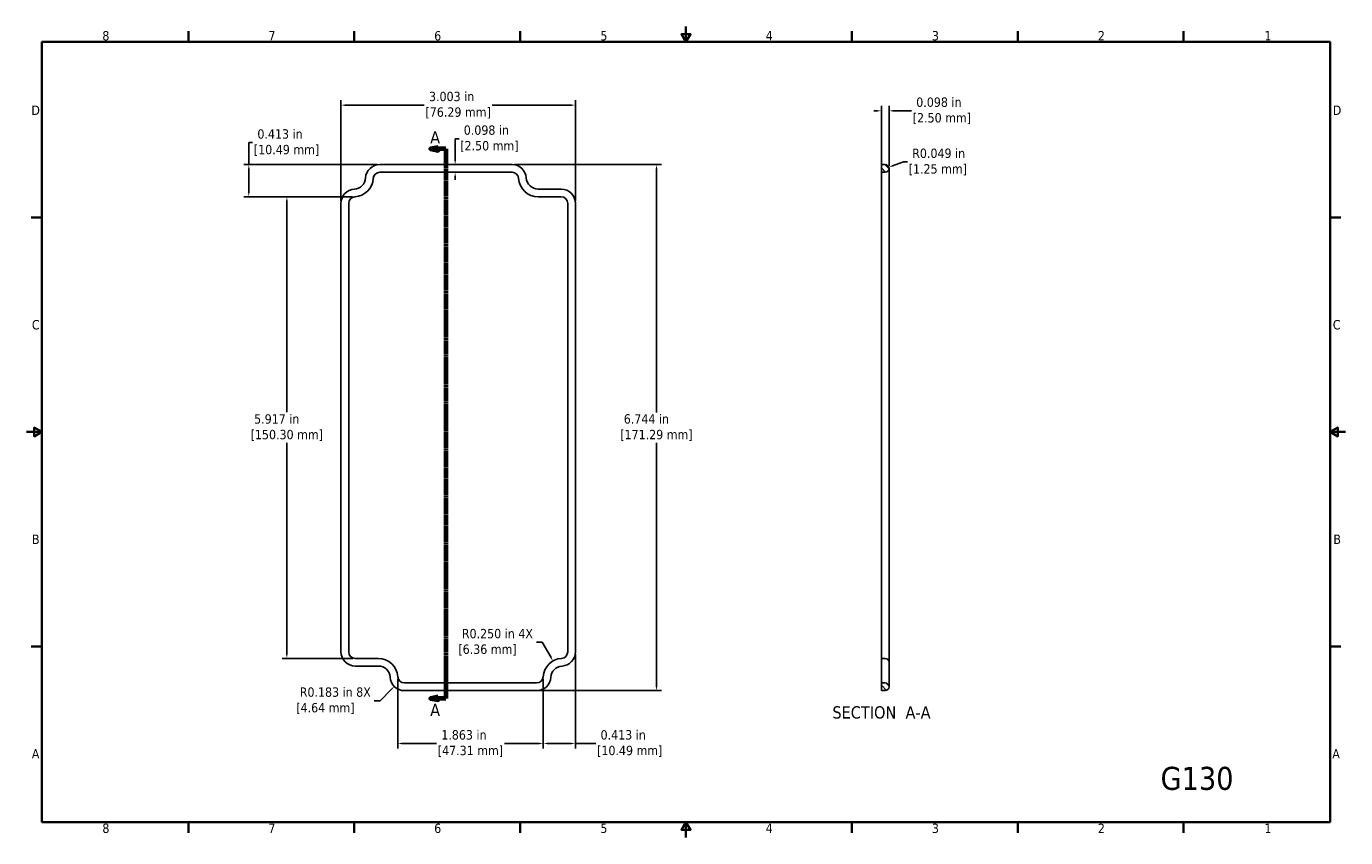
# Model space of a CAD drawing. Header units: millimetres. Extents: x 1 to 431, y 8 to 272.
import ezdxf

# ---------------------------------------------------------------- set-up
doc = ezdxf.new("R2010")
doc.units = ezdxf.units.MM
doc.header["$LTSCALE"] = 0.5
doc.linetypes.add('DOUBLE_DASH_CHAIN', pattern=[1.2403, 0.6614, -0.0827, 0.1654, -0.0827, 0.1654, -0.0827])
for name, color, linetype, lineweight in [('Border (ANSI)', 7, 'Continuous', 35), ('Hatch (ANSI)', 7, 'Continuous', 18), ('Section Line (ANSI)', 7, 'DOUBLE_DASH_CHAIN', 70), ('Visible (ANSI)', 7, 'Continuous', 25)]:
    doc.layers.add(name, color=color, linetype=linetype, lineweight=lineweight)
doc.layers.add('Dimension (ANSI)', color=5, linetype='Continuous', lineweight=25, true_color=0x0000ff)
doc.layers.add('Symbol (ANSI)', color=6, linetype='Continuous', lineweight=25, true_color=0xff00ff)
doc.styles.add('Dimension', font='tahoma.ttf')
doc.styles.add('Label Text (ANSI)', font='tahoma.ttf')
doc.styles.add('Note Text (ANSI)', font='tahoma.ttf')
doc.dimstyles.new('Default - mm (ANSI)', dxfattribs={"dimscale": 0.5, "dimtxt": 6.1, "dimasz": 2.5, "dimexe": 3.175, "dimexo": 1.6002, "dimgap": 0.8, "dimtad": 0, "dimtih": 1, "dimtoh": 1, "dimdec": 3, "dimlfac": 0.03937, "dimrnd": 1e-08, "dimzin": 0, "dimdsep": 46, "dimtxsty": 'Dimension', "dimcen": 0.09, "dimdle": 10, "dimclrd": 256, "dimclre": 256, "dimclrt": 256, "dimadec": 1, "dimazin": 0, "dimtfac": 0.499672, "dimtofl": 0, "dimtmove": 0, "dimatfit": 3, "dimfxl": 1, "dimtolj": 1, "dimtzin": 0, "dimlwd": -1, "dimlwe": -1, "dimarcsym": 0})

# ---------------------------------------------------------------- blocks, each defined once
blk = doc.blocks.new('Borders Default Border')
at = {"layer": 'Border (ANSI)'}
for p, q in [((107.95, 533.4), (107.95, 540.52)), ((215.9, 533.4), (215.9, 540.52)), ((323.85, 533.4), (323.85, 540.52)), ((539.75, 533.4), (539.75, 540.52)), ((647.7, 533.4), (647.7, 540.52)), ((755.65, 533.4), (755.65, 540.52)), ((12.7, 419.1), (5.58, 419.1)), ((850.9, 419.1), (858.02, 419.1)), ((12.7, 139.7), (5.58, 139.7)), ((850.9, 139.7), (858.02, 139.7)), ((107.95, 25.4), (107.95, 18.28)), ((215.9, 25.4), (215.9, 18.28)), ((323.85, 25.4), (323.85, 18.28)), ((539.75, 25.4), (539.75, 18.28)), ((647.7, 25.4), (647.7, 18.28)), ((755.65, 25.4), (755.65, 18.28))]:
    blk.add_line(p, q, dxfattribs=at)
at = {"layer": 'Border (ANSI)', "flags": 128}
for points in [[(431.8, 543.56), (431.8, 533.4), (428.87, 538.48), (434.73, 538.48), (431.8, 533.4)], [(12.7, 25.4), (12.7, 533.4), (850.9, 533.4), (850.9, 25.4), (12.7, 25.4)], [(2.54, 279.4), (12.7, 279.4), (7.62, 282.33), (7.62, 276.47), (12.7, 279.4)], [(861.06, 279.4), (850.9, 279.4), (855.98, 282.33), (855.98, 276.47), (850.9, 279.4)], [(431.8, 15.24), (431.8, 25.4), (428.87, 20.32), (434.73, 20.32), (431.8, 25.4)]]:
    blk.add_lwpolyline(points, dxfattribs=at)
at = {"layer": 'Border (ANSI)', "char_height": 6.1, "attachment_point": 7, "style": 'Dimension'}
for s, insert in [('8', (51.98, 534.28)), ('7', (160.04, 534.42)), ('6', (267.93, 534.29)), ('5', (376.04, 534.29)), ('4', (483.65, 534.42)), ('3', (591.83, 534.29)), ('2', (699.83, 534.42)), ('1', (808.25, 534.42)), ('D', (5.79, 485.9)), ('D', (852.73, 485.9)), ('C', (6.12, 346.09)), ('C', (852.72, 346.09)), ('B', (6.16, 206.5)), ('B', (853.1, 206.5)), ('A', (6.08, 66.8)), ('A', (852.37, 66.8)), ('8', (51.98, 18.15)), ('7', (160.04, 18.28)), ('6', (267.93, 18.16)), ('5', (376.04, 18.16)), ('4', (483.65, 18.28)), ('3', (591.83, 18.16)), ('2', (699.83, 18.28))]:
    blk.add_mtext(s, dxfattribs=dict(at, insert=insert))
at = {"layer": 'Border (ANSI)', "insert": (808.25, 18.28), "char_height": 6.1, "attachment_point": 7, "line_spacing_factor": 1.875, "style": 'Dimension'}
blk.add_mtext('1', dxfattribs=at)
blk = doc.blocks.new('2dTransSection0')
at = {"layer": 'Section Line (ANSI)', "linetype": 'Continuous'}
for p, q in [((270.57, 464.78), (265.57, 463.78)), ((270.57, 463.78), (265.57, 463.78)), ((265.57, 463.78), (270.57, 462.78)), ((270.57, 462.78), (270.57, 464.78)), ((275.57, 463.78), (270.57, 463.78)), ((275.57, 463.78), (275.57, 452.97)), ((275.57, 116.73), (275.57, 105.92)), ((270.57, 106.92), (265.57, 105.92)), ((270.57, 105.92), (265.57, 105.92)), ((265.57, 105.92), (270.57, 104.92)), ((270.57, 104.92), (270.57, 106.92)), ((275.57, 105.92), (270.57, 105.92))]:
    blk.add_line(p, q, dxfattribs=at)
at = {"layer": 'Section Line (ANSI)', "linetype": 'DOUBLE_DASH_CHAIN'}
blk.add_line((275.57, 463.78), (275.57, 105.92), dxfattribs=at)
at = {"layer": 'Section Line (ANSI)', "linetype": 'Continuous', "flags": 128}
for points in [[(270.57, 464.78), (265.57, 463.78), (270.57, 462.78), (270.57, 464.78)], [(270.57, 106.92), (265.57, 105.92), (270.57, 104.92), (270.57, 106.92)]]:
    blk.add_lwpolyline(points, dxfattribs=at)
at = {"layer": 'Section Line (ANSI)'}
for points in [[(270.57, 464.78), (265.57, 463.78), (270.57, 462.78), (270.57, 464.78)], [(270.57, 106.92), (265.57, 105.92), (270.57, 104.92), (270.57, 106.92)]]:
    blk.add_solid(points, dxfattribs=at)
at = {"layer": 'Section Line (ANSI)', "char_height": 8, "attachment_point": 7, "style": 'Label Text (ANSI)'}
for insert in [(265.32, 467.28), (265.32, 94.42)]:
    blk.add_mtext('A', dxfattribs=dict(at, insert=insert))
blk = doc.blocks.new('*D6')
at = {"layer": 'Defpoints', "color": 0, "transparency": 16777216}
for p in [(280.72, 225.53), (281.9, 225.95)]:
    blk.add_point(p, dxfattribs=at)
at = {"layer": 'Dimension (ANSI)', "transparency": 16777216}
for p, q in [((286.71, 227.64), (283.08, 226.36)), ((287.96, 227.64), (286.71, 227.64))]:
    blk.add_line(p, q, dxfattribs=at)
blk.add_solid([(283.01, 226.56), (283.15, 226.16), (281.9, 225.95)], dxfattribs=at)
at = {"layer": 'Dimension (ANSI)', "transparency": 16777216, "insert": (288.36, 227.64), "char_height": 3.05, "attachment_point": 4, "style": 'Dimension'}
blk.add_mtext('\\A1; R0.049 in\\P[1.25 mm]', dxfattribs=at)
blk = doc.blocks.new('*D7')
at = {"layer": 'Defpoints', "color": 0, "transparency": 16777216}
for p in [(140.79, 224.28), (151.95, 226.78), (151.95, 224.28)]:
    blk.add_point(p, dxfattribs=at)
at = {"layer": 'Dimension (ANSI)', "transparency": 16777216}
for p, q in [((140.79, 228.03), (140.79, 235.19)), ((140.79, 235.19), (142.04, 235.19)), ((140.79, 223.03), (140.79, 221.78))]:
    blk.add_line(p, q, dxfattribs=at)
for points in [[(140.58, 228.03), (141, 228.03), (140.79, 226.78)], [(140.58, 223.03), (141, 223.03), (140.79, 224.28)]]:
    blk.add_solid(points, dxfattribs=at)
at = {"layer": 'Dimension (ANSI)', "transparency": 16777216, "insert": (142.44, 235.19), "char_height": 3.05, "attachment_point": 4, "style": 'Dimension'}
blk.add_mtext('\\A1; 0.098 in\\P[2.50 mm]', dxfattribs=at)
blk = doc.blocks.new('*D8')
at = {"layer": 'Defpoints', "color": 0, "transparency": 16777216}
for p in [(179.93, 246.14), (103.64, 214.15), (179.93, 214.14)]:
    blk.add_point(p, dxfattribs=at)
at = {"layer": 'Dimension (ANSI)', "transparency": 16777216}
for p, q in [((103.64, 214.95), (103.64, 247.72)), ((104.89, 246.14), (130.73, 246.14)), ((178.68, 246.14), (152.84, 246.14)), ((179.93, 214.94), (179.93, 247.72))]:
    blk.add_line(p, q, dxfattribs=at)
for points in [[(104.89, 246.34), (104.89, 245.93), (103.64, 246.14)], [(178.68, 246.34), (178.68, 245.93), (179.93, 246.14)]]:
    blk.add_solid(points, dxfattribs=at)
at = {"layer": 'Dimension (ANSI)', "transparency": 16777216, "insert": (131.13, 246.14), "char_height": 3.05, "attachment_point": 4, "style": 'Dimension'}
blk.add_mtext('\\A1; 3.003 in\\P[76.29 mm]', dxfattribs=at)
blk = doc.blocks.new('*D9')
at = {"layer": 'Defpoints', "color": 0, "transparency": 16777216}
for p in [(159.3, 226.78), (167.3, 55.49), (206.3, 55.49)]:
    blk.add_point(p, dxfattribs=at)
at = {"layer": 'Dimension (ANSI)', "transparency": 16777216}
for p, q in [((160.1, 226.78), (207.89, 226.78)), ((206.3, 225.53), (206.3, 146.1)), ((206.3, 56.74), (206.3, 136.17)), ((168.1, 55.49), (207.89, 55.49))]:
    blk.add_line(p, q, dxfattribs=at)
for points in [[(206.09, 225.53), (206.51, 225.53), (206.3, 226.78)], [(206.09, 56.74), (206.51, 56.74), (206.3, 55.49)]]:
    blk.add_solid(points, dxfattribs=at)
at = {"layer": 'Dimension (ANSI)', "transparency": 16777216, "insert": (194.5, 141.14), "char_height": 3.05, "attachment_point": 4, "style": 'Dimension'}
blk.add_mtext('\\A1; 6.744 in\\P[171.29 mm]', dxfattribs=at)
blk = doc.blocks.new('*D10')
at = {"layer": 'Defpoints', "color": 0, "transparency": 16777216}
for p in [(116.27, 226.78), (73.64, 216.29), (108.16, 216.29)]:
    blk.add_point(p, dxfattribs=at)
at = {"layer": 'Dimension (ANSI)', "transparency": 16777216}
for p, q in [((73.64, 226.78), (73.64, 233.93)), ((73.64, 233.93), (74.89, 233.93)), ((115.47, 226.78), (72.05, 226.78)), ((73.64, 217.54), (73.64, 225.53)), ((107.36, 216.29), (72.05, 216.29))]:
    blk.add_line(p, q, dxfattribs=at)
for points in [[(73.43, 225.53), (73.84, 225.53), (73.64, 226.78)], [(73.43, 217.54), (73.84, 217.54), (73.64, 216.29)]]:
    blk.add_solid(points, dxfattribs=at)
at = {"layer": 'Dimension (ANSI)', "transparency": 16777216, "insert": (75.29, 233.93), "char_height": 3.05, "attachment_point": 4, "style": 'Dimension'}
blk.add_mtext('\\A1; 0.413 in\\P[10.49 mm]', dxfattribs=at)
blk = doc.blocks.new('*D11')
at = {"layer": 'Defpoints', "color": 0, "transparency": 16777216}
for p in [(108.16, 216.29), (86.04, 65.99), (108.29, 65.99)]:
    blk.add_point(p, dxfattribs=at)
at = {"layer": 'Dimension (ANSI)', "transparency": 16777216}
for p, q in [((107.36, 216.29), (84.45, 216.29)), ((86.04, 215.04), (86.04, 146.11)), ((86.04, 67.24), (86.04, 136.17)), ((107.49, 65.99), (84.45, 65.99))]:
    blk.add_line(p, q, dxfattribs=at)
for points in [[(85.83, 215.04), (86.24, 215.04), (86.04, 216.29)], [(85.83, 67.24), (86.24, 67.24), (86.04, 65.99)]]:
    blk.add_solid(points, dxfattribs=at)
at = {"layer": 'Dimension (ANSI)', "transparency": 16777216, "insert": (74.23, 141.14), "char_height": 3.05, "attachment_point": 4, "style": 'Dimension'}
blk.add_mtext('\\A1; 5.917 in\\P[150.30 mm]', dxfattribs=at)
blk = doc.blocks.new('*D12')
at = {"layer": 'Defpoints', "color": 0, "transparency": 16777216}
for p in [(122.13, 60.01), (169.44, 60.01), (169.44, 38.27)]:
    blk.add_point(p, dxfattribs=at)
at = {"layer": 'Dimension (ANSI)', "transparency": 16777216}
for p, q in [((122.13, 59.21), (122.13, 36.68)), ((169.44, 59.21), (169.44, 36.68)), ((123.38, 38.27), (134.73, 38.27)), ((168.19, 38.27), (156.84, 38.27))]:
    blk.add_line(p, q, dxfattribs=at)
for points in [[(123.38, 38.48), (123.38, 38.06), (122.13, 38.27)], [(168.19, 38.48), (168.19, 38.06), (169.44, 38.27)]]:
    blk.add_solid(points, dxfattribs=at)
at = {"layer": 'Dimension (ANSI)', "transparency": 16777216, "insert": (135.13, 38.27), "char_height": 3.05, "attachment_point": 4, "style": 'Dimension'}
blk.add_mtext('\\A1; 1.863 in\\P[47.31 mm]', dxfattribs=at)
blk = doc.blocks.new('*D13')
at = {"layer": 'Defpoints', "color": 0, "transparency": 16777216}
for p in [(179.93, 68.12), (169.44, 60.01), (169.44, 38.27)]:
    blk.add_point(p, dxfattribs=at)
at = {"layer": 'Dimension (ANSI)', "transparency": 16777216}
for p, q in [((179.93, 67.32), (179.93, 36.68)), ((169.44, 59.21), (169.44, 36.68)), ((170.69, 38.27), (178.68, 38.27)), ((179.93, 38.27), (186.56, 38.27))]:
    blk.add_line(p, q, dxfattribs=at)
for points in [[(170.69, 38.48), (170.69, 38.06), (169.44, 38.27)], [(178.68, 38.48), (178.68, 38.06), (179.93, 38.27)]]:
    blk.add_solid(points, dxfattribs=at)
at = {"layer": 'Dimension (ANSI)', "transparency": 16777216, "insert": (186.96, 38.27), "char_height": 3.05, "attachment_point": 4, "style": 'Dimension'}
blk.add_mtext('\\A1; 0.413 in\\P[10.49 mm]', dxfattribs=at)
blk = doc.blocks.new('*D14')
at = {"layer": 'Defpoints', "color": 0, "transparency": 16777216}
for p in [(124.27, 60.14), (120.99, 56.85)]:
    blk.add_point(p, dxfattribs=at)
at = {"layer": 'Dimension (ANSI)', "transparency": 16777216}
for p, q in [((116.34, 52.2), (120.1, 55.97)), ((114.45, 52.2), (116.34, 52.2))]:
    blk.add_line(p, q, dxfattribs=at)
blk.add_solid([(119.96, 56.12), (120.25, 55.82), (120.99, 56.85)], dxfattribs=at)
at = {"layer": 'Dimension (ANSI)', "transparency": 16777216, "insert": (89.08, 52.2), "char_height": 3.05, "attachment_point": 4, "style": 'Dimension'}
blk.add_mtext('\\A1; R0.183 in 8X\\P[4.64 mm]', dxfattribs=at)
blk = doc.blocks.new('*D15')
at = {"layer": 'Defpoints', "color": 0, "transparency": 16777216}
for p in [(172.61, 65.14), (175.79, 59.64)]:
    blk.add_point(p, dxfattribs=at)
at = {"layer": 'Dimension (ANSI)', "transparency": 16777216}
for p, q in [((167.21, 71.24), (169.09, 71.24)), ((169.09, 71.24), (171.98, 66.22))]:
    blk.add_line(p, q, dxfattribs=at)
blk.add_solid([(172.16, 66.33), (171.8, 66.12), (172.61, 65.14)], dxfattribs=at)
at = {"layer": 'Dimension (ANSI)', "transparency": 16777216, "insert": (141.83, 71.24), "char_height": 3.05, "attachment_point": 4, "style": 'Dimension'}
blk.add_mtext('\\A1; R0.250 in 4X\\P[6.36 mm]', dxfattribs=at)
blk = doc.blocks.new('*D16')
at = {"layer": 'Defpoints', "color": 0, "transparency": 16777216}
for p in [(279.47, 244.28), (279.47, 224.28), (281.97, 225.53)]:
    blk.add_point(p, dxfattribs=at)
at = {"layer": 'Dimension (ANSI)', "transparency": 16777216}
for p, q in [((279.47, 225.08), (279.47, 245.86)), ((281.97, 226.33), (281.97, 245.86)), ((278.22, 244.28), (276.97, 244.28)), ((283.22, 244.28), (289.28, 244.28))]:
    blk.add_line(p, q, dxfattribs=at)
for points in [[(278.22, 244.49), (278.22, 244.07), (279.47, 244.28)], [(283.22, 244.49), (283.22, 244.07), (281.97, 244.28)]]:
    blk.add_solid(points, dxfattribs=at)
at = {"layer": 'Dimension (ANSI)', "transparency": 16777216, "insert": (289.68, 244.28), "char_height": 3.05, "attachment_point": 4, "style": 'Dimension'}
blk.add_mtext('\\A1; 0.098 in\\P[2.50 mm]', dxfattribs=at)

msp = doc.modelspace()

# ---------------------------------------------------------------- hatches: boundary and pattern name
at = {"layer": 'Hatch (ANSI)'}
h = msp.add_hatch(dxfattribs=at)
h.set_pattern_fill('ANSI31', color=256, scale=12.7, angle=-90, style=0)
h.set_pattern_definition([(315, (0, 0), (1.122532, 1.122532), [])])
edge = h.paths.add_edge_path()
edge.add_line((280.7201, 226.7804), (279.4701, 226.7804))
edge.add_line((279.4701, 226.7804), (279.4701, 224.2804))
edge.add_line((279.4701, 224.2804), (280.7201, 224.2804))
edge.add_ellipse((280.7201, 225.5304), major_axis=(0, -1.25), ratio=1, start_angle=0, end_angle=180)
edge = h.paths.add_edge_path()
edge.add_ellipse((280.7201, 56.7423), major_axis=(0, -1.25), ratio=1, start_angle=0, end_angle=180)
edge.add_line((280.7201, 57.9923), (279.4701, 57.9923))
edge.add_line((279.4701, 57.9923), (279.4701, 55.4923))
edge.add_line((279.4701, 55.4923), (280.7201, 55.4923))

# ---------------------------------------------------------------- linework, layer by layer
at = {"layer": 'Visible (ANSI)'}
for p, q in [((116.2705, 226.7804), (159.3, 226.7804)), ((116.2705, 224.2804), (159.3, 224.2804)), ((280.7201, 226.7804), (279.4701, 226.7804)), ((279.4701, 226.7804), (279.4701, 224.2804)), ((279.4701, 224.2804), (280.7201, 224.2804)), ((279.4701, 222.2625), (279.4701, 224.2804)), ((281.9701, 222.336), (281.9701, 225.5304)), ((279.4701, 222.2625), (279.4701, 216.2915)), ((281.9701, 217.5393), (281.9701, 222.336)), ((167.7852, 218.7804), (175.2852, 218.7804)), ((167.7852, 216.2804), (175.2852, 216.2804)), ((279.4701, 214.1511), (279.4701, 216.2915)), ((281.9701, 214.1511), (281.9701, 217.5393)), ((103.6412, 68.1364), (103.6412, 214.1511)), ((106.1412, 68.1364), (106.1412, 214.1511)), ((177.4293, 214.1364), (177.4293, 68.1216)), ((179.9293, 214.1364), (179.9293, 68.1216)), ((279.4701, 68.1364), (279.4701, 214.1511)), ((281.9701, 214.1511), (281.9701, 68.1364)), ((115.7852, 65.9923), (108.2852, 65.9923)), ((279.4701, 65.9923), (279.4701, 68.1364)), ((279.4701, 65.9923), (279.4701, 60.0102)), ((280.7201, 65.9923), (279.4701, 65.9923)), ((281.9701, 64.7423), (281.9701, 68.1364)), ((281.9701, 59.9367), (281.9701, 64.7423)), ((115.7852, 63.4923), (108.2852, 63.4923)), ((167.3, 57.9923), (124.2705, 57.9923)), ((279.4701, 57.9923), (279.4701, 60.0102)), ((280.7201, 57.9923), (279.4701, 57.9923)), ((279.4701, 57.9923), (279.4701, 55.4923)), ((281.9701, 56.7423), (281.9701, 59.9367)), ((167.3, 55.4923), (124.2705, 55.4923)), ((279.4701, 55.4923), (280.7201, 55.4923))]:
    msp.add_line(p, q, dxfattribs=at)
for centre, radius, start, end in [((116.2705, 222.1364), 4.6441, 90, 176.627713), ((116.2705, 222.1364), 2.1441, 90, 176.627713), ((159.3, 222.1364), 4.6441, 3.372287, 90), ((159.3, 222.1364), 2.1441, 3.372287, 90), ((280.7201, 225.5304), 1.25, 270, 90), ((107.7852, 222.6364), 3.8559, 273.372287, 356.627713), ((107.7852, 222.6364), 6.3559, 273.372287, 356.627713), ((167.7852, 222.6364), 6.3559, 183.372287, 270), ((167.7852, 222.6364), 3.8559, 183.372287, 270), ((108.2852, 214.1511), 4.6441, 93.372287, 180), ((108.2852, 214.1511), 2.1441, 93.372287, 180), ((175.2852, 214.1364), 4.6441, 0, 90), ((175.2852, 214.1364), 2.1441, 0, 90), ((108.2852, 68.1364), 4.6441, 180, 270), ((108.2852, 68.1364), 2.1441, 180, 270), ((115.7852, 59.6364), 6.3559, 3.372287, 90), ((175.7852, 59.6364), 6.3559, 93.372287, 176.627713), ((175.2852, 68.1216), 2.1441, 273.372287, 0), ((175.2852, 68.1216), 4.6441, 273.372287, 0), ((280.7201, 64.7423), 1.25, 0, 90), ((115.7852, 59.6364), 3.8559, 3.372287, 90), ((175.7852, 59.6364), 3.8559, 93.372287, 176.627713), ((124.2705, 60.1364), 4.6441, 183.372287, 270), ((124.2705, 60.1364), 2.1441, 183.372287, 270), ((167.3, 60.1364), 2.1441, 270, 356.627713), ((167.3, 60.1364), 4.6441, 270, 356.627713), ((280.7201, 56.7423), 1.25, 270, 90)]:
    msp.add_arc(centre, radius, start, end, dxfattribs=at)

# ---------------------------------------------------------------- block references
at = {"xscale": 0.5, "yscale": 0.5, "zscale": 0.5}
msp.add_blockref('Borders Default Border', (0, 0), dxfattribs=at)
at = {"layer": 'Section Line (ANSI)', "xscale": 0.5, "yscale": 0.5, "zscale": 0.5}
msp.add_blockref('2dTransSection0', (0, 0), dxfattribs=at)

# ---------------------------------------------------------------- texts
at = {"layer": 'Symbol (ANSI)', "color": 7, "insert": (263.537, 46.3237), "char_height": 4, "attachment_point": 7, "style": 'Label Text (ANSI)'}
msp.add_mtext('SECTION  A-A', dxfattribs=at)
at = {"layer": 'Symbol (ANSI)', "color": 7, "insert": (370.3115, 26.8506), "char_height": 7.5, "width": 27.712654, "attachment_point": 4, "style": 'Note Text (ANSI)'}
msp.add_mtext('{\\fTahoma|b0|i0;\\H7.5000;G130}', dxfattribs=at)

# ---------------------------------------------------------------- dimensions: what is measured, and where the dimension line sits
at = {"layer": 'Dimension (ANSI)'}
dim = msp.add_linear_dim(base=(179.9293, 246.1364), p1=(103.6412, 214.1511), p2=(179.9293, 214.1364), text=' <> in\\X[76.29 mm]', dimstyle='Default - mm (ANSI)', override={"dimtih": 0, "dimtoh": 0, "dimdec": 3, "dimlfac": 0.03937, "dimpost": '', "dimtp": 0, "dimtm": 0, "dimtdec": 2, "dimatfit": 1}, dxfattribs=at)
dim.commit()
dim.dimension.update_dxf_attribs({"geometry": '*D8', "text_midpoint": (141.7852, 246.1364), "dimtype": 160})
for base, p1, p2, angle, text, override, picture, middle in [((279.4701, 244.277), (281.9701, 225.5304), (279.4701, 224.2804), 180, ' <> in\\X[2.50 mm]', {"dimtih": 0, "dimtoh": 0, "dimdec": 3, "dimlfac": 0.03937, "dimpost": '', "dimtp": 0, "dimtm": 0, "dimtdec": 2, "dimatfit": 1}, '*D16', (299.198, 244.277)), ((73.6358, 216.2915), (116.2705, 226.7804), (108.1591, 216.2915), 270, ' <> in\\X[10.49 mm]', {"dimdec": 3, "dimlfac": 0.03937, "dimpost": '', "dimtp": 0, "dimtm": 0, "dimtdec": 2, "dimatfit": 2}, '*D10', (85.9454, 233.9278)), ((140.7869, 224.2804), (151.9515, 226.7804), (151.9515, 224.2804), 270, ' <> in\\X[2.50 mm]', {"dimdec": 3, "dimlfac": 0.03937, "dimpost": '', "dimse1": 1, "dimse2": 1, "dimtp": 0, "dimtm": 0, "dimtdec": 2, "dimatfit": 1}, '*D7', (151.9515, 235.1852)), ((206.3, 55.4923), (159.3, 226.7804), (167.3, 55.4923), 90, ' <> in\\X[171.29 mm]', {"dimdec": 3, "dimlfac": 0.03937, "dimpost": '', "dimtp": 0, "dimtm": 0, "dimtdec": 2, "dimatfit": 1}, '*D9', (206.3, 141.1364)), ((86.0352, 65.9923), (108.1591, 216.2915), (108.2852, 65.9923), 90, ' <> in\\X[150.30 mm]', {"dimdec": 3, "dimlfac": 0.03937, "dimpost": '', "dimtp": 0, "dimtm": 0, "dimtdec": 2, "dimatfit": 1}, '*D11', (86.0352, 141.1419)), ((169.4403, 38.2704), (179.9293, 68.1216), (169.4403, 60.0102), 180, ' <> in\\X[10.49 mm]', {"dimtih": 0, "dimtoh": 0, "dimdec": 3, "dimlfac": 0.03937, "dimpost": '', "dimtp": 0, "dimtm": 0, "dimtdec": 2, "dimatfit": 2}, '*D13', (197.6238, 38.2704)), ((169.4403, 38.2704), (122.1301, 60.0102), (169.4403, 60.0102), 180, ' <> in\\X[47.31 mm]', {"dimtih": 0, "dimtoh": 0, "dimdec": 3, "dimlfac": 0.03937, "dimpost": '', "dimtp": 0, "dimtm": 0, "dimtdec": 2, "dimatfit": 1}, '*D12', (145.7852, 38.2704))]:
    dim = msp.add_linear_dim(base=base, p1=p1, p2=p2, angle=angle, text=text, dimstyle='Default - mm (ANSI)', override=override, dxfattribs=at)
    dim.commit()
    dim.dimension.update_dxf_attribs({"geometry": picture, "text_midpoint": middle, "dimtype": 160})
for center, mpoint, text, picture, middle in [((280.7201, 225.5304), (281.8994, 225.945), ' <> in\\X[1.25 mm]', '*D6', (297.8718, 227.6353)), ((175.7852, 59.6364), (172.6073, 65.1408), ' <> in 4X\\X[6.36 mm]', '*D15', (154.3189, 71.2371)), ((124.2705, 60.1364), (120.9867, 56.8525), ' <> in 8X\\X[4.64 mm]', '*D14', (101.5676, 52.202))]:
    dim = msp.add_radius_dim(center=center, mpoint=mpoint, text=text, dimstyle='Default - mm (ANSI)', override={"dimdec": 3, "dimlfac": 0.03937, "dimpost": '', "dimcen": 0, "dimtp": 0, "dimtm": 0, "dimtdec": 2}, dxfattribs=at)
    dim.commit()
    dim.dimension.update_dxf_attribs({"geometry": picture, "text_midpoint": middle, "dimtype": 164})

doc.saveas('drawing.dxf')
